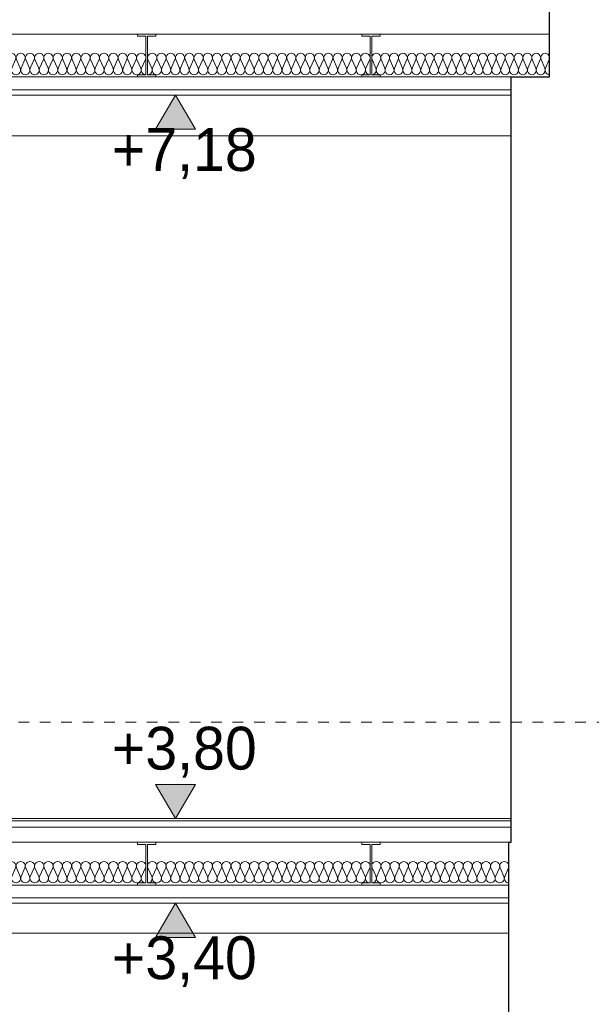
# Model space of a CAD drawing. Extents: x -396299 to -11759, y -15022 to 18278.
# Tile 66 of 205: x -232846 to -230177, y -524 to 4075. Entities that reach past the tile are written whole.
import ezdxf

# ---------------------------------------------------------------- set-up
doc = ezdxf.new("R2010")
doc.units = 0
doc.header["$MEASUREMENT"] = 0
doc.linetypes.add('Hidden Line', pattern=[100, 50, -50])
for name, color, linetype in [('Arch opisy', 7, 'Continuous'), ('Arch wymiary', 7, 'Continuous'), ('INWENT STROPY', 7, 'Continuous')]:
    doc.layers.add(name, color=color, linetype=linetype)
for name, color, linetype, lineweight, true_color in [('Arch opisy_Nr_Pióra__3', 7, 'Continuous', 20, 0xff6600), ('INWENT STROPY_Nr_Pióra__2', 7, 'Continuous', 13, 0x7f7f7f), ('INWENT STROPY_Nr_Pióra__25', 7, 'Continuous', 15, 0x40a5ff), ('Inwentaryzacja Konst._Nr_Pióra__25', 7, 'Continuous', 15, 0x40a5ff)]:
    doc.layers.add(name, color=color, linetype=linetype, lineweight=lineweight, true_color=true_color)
for name, color, linetype, lineweight in [('Arch wymiary_Nr_Pióra__21', 7, 'Continuous', 13), ('INWENT STROPY_Nr_Pióra__21', 7, 'Continuous', 13), ('INWENT.ŚCIANY_Nr_Pióra__1', 7, 'Continuous', 25)]:
    doc.layers.add(name, color=color, linetype=linetype, lineweight=lineweight)
doc.styles.add('GENERATED_STYLE_1', font='txt')

# ---------------------------------------------------------------- blocks, each defined once
blk = doc.blocks.new('Izolacja cieplna 14_7', base_point=(-233296.3, 43.2))
at = {"layer": 'INWENT STROPY_Nr_Pióra__2', "linetype": 'Continuous'}
for p, q in [((-233294.5, 113.4), (-233276.4, 73)), ((-233272.8, 73), (-233254.8, 113.4)), ((-233251.2, 113.4), (-233233.1, 73)), ((-233229.5, 73), (-233211.5, 113.4)), ((-233207.9, 113.4), (-233189.8, 73)), ((-233186.2, 73), (-233168.2, 113.4)), ((-233164.6, 113.4), (-233146.5, 73)), ((-233142.9, 73), (-233124.9, 113.4)), ((-233121.3, 113.4), (-233103.2, 73)), ((-233099.6, 73), (-233081.6, 113.4)), ((-233078, 113.4), (-233059.9, 73)), ((-233056.3, 73), (-233038.3, 113.4)), ((-233034.7, 113.4), (-233016.6, 73)), ((-233013, 73), (-232995, 113.4)), ((-232991.4, 113.4), (-232973.3, 73)), ((-232969.7, 73), (-232951.7, 113.4)), ((-232948.1, 113.4), (-232930, 73)), ((-232926.4, 73), (-232908.4, 113.4)), ((-232904.8, 113.4), (-232886.7, 73)), ((-232883.1, 73), (-232865.1, 113.4)), ((-232861.5, 113.4), (-232843.4, 73)), ((-232839.8, 73), (-232821.8, 113.4)), ((-232818.2, 113.4), (-232800.1, 73)), ((-232796.5, 73), (-232778.5, 113.4)), ((-232774.9, 113.4), (-232756.8, 73)), ((-232753.2, 73), (-232735.2, 113.4)), ((-232731.6, 113.4), (-232713.5, 73)), ((-232709.9, 73), (-232691.9, 113.4)), ((-232688.3, 113.4), (-232670.2, 73)), ((-232666.6, 73), (-232648.6, 113.4)), ((-232645, 113.4), (-232626.9, 73)), ((-232623.3, 73), (-232605.3, 113.4)), ((-232601.7, 113.4), (-232583.6, 73)), ((-232580, 73), (-232562, 113.4)), ((-232558.4, 113.4), (-232540.3, 73)), ((-232536.7, 73), (-232518.7, 113.4)), ((-232515.1, 113.4), (-232497, 73)), ((-232493.4, 73), (-232475.4, 113.4)), ((-232471.8, 113.4), (-232453.7, 73)), ((-232450.1, 73), (-232432.1, 113.4)), ((-232428.5, 113.4), (-232410.4, 73)), ((-232406.8, 73), (-232388.8, 113.4)), ((-232385.2, 113.4), (-232367.1, 73)), ((-232363.5, 73), (-232345.5, 113.4)), ((-232341.9, 113.4), (-232323.8, 73)), ((-232320.2, 73), (-232302.2, 113.4)), ((-232298.6, 113.4), (-232280.5, 73)), ((-232276.9, 73), (-232258.9, 113.4))]:
    blk.add_line(p, q, dxfattribs=at)
for centre, start_param, end_param in [((-233274.6, 121.9), 5.870392, 9.837571), ((-233231.3, 121.9), 5.870392, 9.837571), ((-233188, 121.9), 5.870392, 9.837571), ((-233144.7, 121.9), 5.870392, 9.837571), ((-233101.4, 121.9), 5.870392, 9.837571), ((-233058.1, 121.9), 5.870392, 9.837571), ((-233014.8, 121.9), 5.870392, 9.837571), ((-232971.5, 121.9), 5.870392, 9.837571), ((-232928.2, 121.9), 5.870392, 9.837571), ((-232884.9, 121.9), 5.870392, 9.837571), ((-232841.6, 121.9), 5.870392, 9.837571), ((-232798.3, 121.9), 5.870392, 9.837571), ((-232755, 121.9), 5.870392, 9.837571), ((-232711.7, 121.9), 5.870392, 9.837571), ((-232668.4, 121.9), 5.870392, 9.837571), ((-232625.1, 121.9), 5.870392, 9.837571), ((-232581.8, 121.9), 5.870392, 9.837571), ((-232538.5, 121.9), 5.870392, 9.837571), ((-232495.2, 121.9), 5.870392, 9.837571), ((-232451.9, 121.9), 5.870392, 9.837571), ((-232408.6, 121.9), 5.870392, 9.837571), ((-232365.3, 121.9), 5.870392, 9.837571), ((-232322, 121.9), 5.870392, 9.837571), ((-232278.7, 121.9), 5.870392, 9.837571), ((-233296.3, 64.4), 4.712389, 6.695979), ((-233253, 64.4), 2.7288, 6.695979), ((-233209.7, 64.4), 2.7288, 6.695979), ((-233166.4, 64.4), 2.7288, 6.695979), ((-233123.1, 64.4), 2.7288, 6.695979), ((-233079.8, 64.4), 2.7288, 6.695979), ((-233036.5, 64.4), 2.7288, 6.695979), ((-232993.2, 64.4), 2.7288, 6.695979), ((-232949.9, 64.4), 2.7288, 6.695979), ((-232906.6, 64.4), 2.7288, 6.695979), ((-232863.3, 64.4), 2.7288, 6.695979), ((-232820, 64.4), 2.7288, 6.695979), ((-232776.7, 64.4), 2.7288, 6.695979), ((-232733.4, 64.4), 2.7288, 6.695979), ((-232690.1, 64.4), 2.7288, 6.695979), ((-232646.8, 64.4), 2.7288, 6.695979), ((-232603.5, 64.4), 2.7288, 6.695979), ((-232560.2, 64.4), 2.7288, 6.695979), ((-232516.9, 64.4), 2.7288, 6.695979), ((-232473.6, 64.4), 2.7288, 6.695979), ((-232430.3, 64.4), 2.7288, 6.695979), ((-232387, 64.4), 2.7288, 6.695979), ((-232343.7, 64.4), 2.7288, 6.695979), ((-232300.4, 64.4), 2.7288, 6.695979), ((-232257.1, 64.4), 2.7288, 4.712389)]:
    blk.add_ellipse(centre, major_axis=(21.6, 0), ratio=0.982347, start_param=start_param, end_param=end_param, dxfattribs=at)
blk = doc.blocks.new('Izolacja cieplna 14_12', base_point=(-232249.1, 3818.2))
at = {"layer": 'INWENT STROPY_Nr_Pióra__2', "linetype": 'Continuous'}
for p, q in [((-232247.3, 3888.4), (-232229.2, 3848)), ((-232225.6, 3848), (-232207.6, 3888.4)), ((-232204, 3888.4), (-232185.9, 3848)), ((-232182.3, 3848), (-232164.3, 3888.4)), ((-232160.7, 3888.4), (-232142.6, 3848)), ((-232139, 3848), (-232121, 3888.4)), ((-232117.4, 3888.4), (-232099.3, 3848)), ((-232095.7, 3848), (-232077.7, 3888.4)), ((-232074.1, 3888.4), (-232056, 3848)), ((-232052.4, 3848), (-232034.4, 3888.4)), ((-232030.8, 3888.4), (-232012.7, 3848)), ((-232009.1, 3848), (-231991.1, 3888.4)), ((-231987.5, 3888.4), (-231969.4, 3848)), ((-231965.8, 3848), (-231947.8, 3888.4)), ((-231944.2, 3888.4), (-231926.1, 3848)), ((-231922.5, 3848), (-231904.5, 3888.4)), ((-231900.9, 3888.4), (-231882.8, 3848)), ((-231879.2, 3848), (-231861.2, 3888.4)), ((-231857.6, 3888.4), (-231839.5, 3848)), ((-231835.9, 3848), (-231817.9, 3888.4)), ((-231814.3, 3888.4), (-231796.2, 3848)), ((-231792.6, 3848), (-231774.6, 3888.4)), ((-231771, 3888.4), (-231752.9, 3848)), ((-231749.3, 3848), (-231731.3, 3888.4)), ((-231727.7, 3888.4), (-231709.6, 3848)), ((-231706, 3848), (-231688, 3888.4)), ((-231684.4, 3888.4), (-231666.3, 3848)), ((-231662.7, 3848), (-231644.7, 3888.4)), ((-231641.1, 3888.4), (-231623, 3848)), ((-231619.4, 3848), (-231601.4, 3888.4)), ((-231597.8, 3888.4), (-231579.7, 3848)), ((-231576.1, 3848), (-231558.1, 3888.4)), ((-231554.5, 3888.4), (-231536.4, 3848)), ((-231532.8, 3848), (-231514.8, 3888.4)), ((-231511.2, 3888.4), (-231493.1, 3848)), ((-231489.5, 3848), (-231471.5, 3888.4)), ((-231467.9, 3888.4), (-231449.8, 3848)), ((-231446.2, 3848), (-231428.2, 3888.4)), ((-231424.6, 3888.4), (-231406.5, 3848)), ((-231402.9, 3848), (-231384.9, 3888.4)), ((-231381.3, 3888.4), (-231363.2, 3848)), ((-231359.6, 3848), (-231341.6, 3888.4)), ((-231338, 3888.4), (-231319.9, 3848)), ((-231316.3, 3848), (-231298.3, 3888.4)), ((-231294.7, 3888.4), (-231276.6, 3848)), ((-231273, 3848), (-231255, 3888.4)), ((-231251.4, 3888.4), (-231233.3, 3848)), ((-231229.7, 3848), (-231211.7, 3888.4))]:
    blk.add_line(p, q, dxfattribs=at)
for centre, start_param, end_param in [((-232227.4, 3896.9), 5.870392, 9.837571), ((-232184.1, 3896.9), 5.870392, 9.837571), ((-232140.8, 3896.9), 5.870392, 9.837571), ((-232097.5, 3896.9), 5.870392, 9.837571), ((-232054.2, 3896.9), 5.870392, 9.837571), ((-232010.9, 3896.9), 5.870392, 9.837571), ((-231967.6, 3896.9), 5.870392, 9.837571), ((-231924.3, 3896.9), 5.870392, 9.837571), ((-231881, 3896.9), 5.870392, 9.837571), ((-231837.7, 3896.9), 5.870392, 9.837571), ((-231794.4, 3896.9), 5.870392, 9.837571), ((-231751.1, 3896.9), 5.870392, 9.837571), ((-231707.8, 3896.9), 5.870392, 9.837571), ((-231664.5, 3896.9), 5.870392, 9.837571), ((-231621.2, 3896.9), 5.870392, 9.837571), ((-231577.9, 3896.9), 5.870392, 9.837571), ((-231534.6, 3896.9), 5.870392, 9.837571), ((-231491.3, 3896.9), 5.870392, 9.837571), ((-231448, 3896.9), 5.870392, 9.837571), ((-231404.7, 3896.9), 5.870392, 9.837571), ((-231361.4, 3896.9), 5.870392, 9.837571), ((-231318.1, 3896.9), 5.870392, 9.837571), ((-231274.8, 3896.9), 5.870392, 9.837571), ((-231231.5, 3896.9), 5.870392, 9.837571), ((-232249.1, 3839.4), 4.712389, 6.695979), ((-232205.8, 3839.4), 2.7288, 6.695979), ((-232162.5, 3839.4), 2.7288, 6.695979), ((-232119.2, 3839.4), 2.7288, 6.695979), ((-232075.9, 3839.4), 2.7288, 6.695979), ((-232032.6, 3839.4), 2.7288, 6.695979), ((-231989.3, 3839.4), 2.7288, 6.695979), ((-231946, 3839.4), 2.7288, 6.695979), ((-231902.7, 3839.4), 2.7288, 6.695979), ((-231859.4, 3839.4), 2.7288, 6.695979), ((-231816.1, 3839.4), 2.7288, 6.695979), ((-231772.8, 3839.4), 2.7288, 6.695979), ((-231729.5, 3839.4), 2.7288, 6.695979), ((-231686.2, 3839.4), 2.7288, 6.695979), ((-231642.9, 3839.4), 2.7288, 6.695979), ((-231599.6, 3839.4), 2.7288, 6.695979), ((-231556.3, 3839.4), 2.7288, 6.695979), ((-231513, 3839.4), 2.7288, 6.695979), ((-231469.7, 3839.4), 2.7288, 6.695979), ((-231426.4, 3839.4), 2.7288, 6.695979), ((-231383.1, 3839.4), 2.7288, 6.695979), ((-231339.8, 3839.4), 2.7288, 6.695979), ((-231296.5, 3839.4), 2.7288, 6.695979), ((-231253.2, 3839.4), 2.7288, 6.695979), ((-231209.9, 3839.4), 2.7288, 4.712389)]:
    blk.add_ellipse(centre, major_axis=(21.6, 0), ratio=0.982347, start_param=start_param, end_param=end_param, dxfattribs=at)
blk = doc.blocks.new('Izolacja cieplna 14_21', base_point=(-231201.9, 3818.2))
at = {"layer": 'INWENT STROPY_Nr_Pióra__2', "linetype": 'Continuous'}
for p, q in [((-231200.1, 3888.4), (-231182.9, 3848)), ((-231179.4, 3848), (-231162.1, 3888.4)), ((-231158.6, 3888.4), (-231141.4, 3848)), ((-231137.9, 3848), (-231120.6, 3888.4)), ((-231117.1, 3888.4), (-231099.9, 3848)), ((-231096.4, 3848), (-231079.1, 3888.4)), ((-231075.6, 3888.4), (-231058.4, 3848)), ((-231054.9, 3848), (-231037.6, 3888.4)), ((-231034.1, 3888.4), (-231016.9, 3848)), ((-231013.4, 3848), (-230996.1, 3888.4)), ((-230992.6, 3888.4), (-230975.4, 3848)), ((-230971.9, 3848), (-230954.6, 3888.4)), ((-230951.1, 3888.4), (-230933.9, 3848)), ((-230930.4, 3848), (-230913.1, 3888.4)), ((-230909.6, 3888.4), (-230892.4, 3848)), ((-230888.9, 3848), (-230871.6, 3888.4)), ((-230868.1, 3888.4), (-230850.9, 3848)), ((-230847.4, 3848), (-230830.1, 3888.4)), ((-230826.6, 3888.4), (-230809.4, 3848)), ((-230805.9, 3848), (-230788.6, 3888.4)), ((-230785.1, 3888.4), (-230767.9, 3848)), ((-230764.4, 3848), (-230747.1, 3888.4)), ((-230743.6, 3888.4), (-230726.4, 3848)), ((-230722.9, 3848), (-230705.6, 3888.4)), ((-230702.1, 3888.4), (-230684.9, 3848)), ((-230681.4, 3848), (-230664.1, 3888.4)), ((-230660.6, 3888.4), (-230643.4, 3848)), ((-230639.9, 3848), (-230622.6, 3888.4)), ((-230619.1, 3888.4), (-230601.9, 3848)), ((-230598.4, 3848), (-230581.1, 3888.4)), ((-230577.6, 3888.4), (-230560.4, 3848)), ((-230556.9, 3848), (-230539.6, 3888.4)), ((-230536.1, 3888.4), (-230518.9, 3848)), ((-230515.4, 3848), (-230498.1, 3888.4)), ((-230494.6, 3888.4), (-230477.4, 3848)), ((-230473.9, 3848), (-230456.6, 3888.4)), ((-230453.1, 3888.4), (-230435.9, 3848)), ((-230432.4, 3848), (-230415.1, 3888.4)), ((-230411.6, 3888.4), (-230394.4, 3848)), ((-230390.9, 3848), (-230373.6, 3888.4))]:
    blk.add_line(p, q, dxfattribs=at)
for centre, start_param, end_param in [((-231181.1, 3896.9), 4.299595, 8.266775), ((-231139.6, 3896.9), 4.299595, 8.266775), ((-231098.1, 3896.9), 4.299595, 8.266775), ((-231056.6, 3896.9), 4.299595, 8.266775), ((-231015.1, 3896.9), 4.299595, 8.266775), ((-230973.6, 3896.9), 4.299595, 8.266775), ((-230932.1, 3896.9), 4.299595, 8.266775), ((-230890.6, 3896.9), 4.299595, 8.266775), ((-230849.1, 3896.9), 4.299595, 8.266775), ((-230807.6, 3896.9), 4.299595, 8.266775), ((-230766.1, 3896.9), 4.299595, 8.266775), ((-230724.6, 3896.9), 4.299595, 8.266775), ((-230683.1, 3896.9), 4.299595, 8.266775), ((-230641.6, 3896.9), 4.299595, 8.266775), ((-230600.1, 3896.9), 4.299595, 8.266775), ((-230558.6, 3896.9), 4.299595, 8.266775), ((-230517.1, 3896.9), 4.299595, 8.266775), ((-230475.6, 3896.9), 4.299595, 8.266775), ((-230434.1, 3896.9), 4.299595, 8.266775), ((-230392.6, 3896.9), 4.299595, 8.266775), ((-231201.9, 3839.4), 3.141593, 5.125182), ((-231160.4, 3839.4), 1.158004, 5.125183), ((-231118.9, 3839.4), 1.158004, 5.125183), ((-231077.4, 3839.4), 1.158004, 5.125183), ((-231035.9, 3839.4), 1.158004, 5.125183), ((-230994.4, 3839.4), 1.158004, 5.125183), ((-230952.9, 3839.4), 1.158004, 5.125183), ((-230911.4, 3839.4), 1.158004, 5.125183), ((-230869.9, 3839.4), 1.158004, 5.125183), ((-230828.4, 3839.4), 1.158004, 5.125183), ((-230786.9, 3839.4), 1.158004, 5.125183), ((-230745.4, 3839.4), 1.158004, 5.125183), ((-230703.9, 3839.4), 1.158004, 5.125183), ((-230662.4, 3839.4), 1.158004, 5.125183), ((-230620.9, 3839.4), 1.158004, 5.125183), ((-230579.4, 3839.4), 1.158004, 5.125183), ((-230537.9, 3839.4), 1.158004, 5.125183), ((-230496.4, 3839.4), 1.158004, 5.125183), ((-230454.9, 3839.4), 1.158004, 5.125183), ((-230413.4, 3839.4), 1.158004, 5.125183), ((-230371.9, 3839.4), 1.158004, 3.141593)]:
    blk.add_ellipse(centre, major_axis=(0, 21.3), ratio=0.975653, start_param=start_param, end_param=end_param, dxfattribs=at)
blk = doc.blocks.new('Izolacja cieplna 14_85', base_point=(-233296.3, 3818.2))
at = {"layer": 'INWENT STROPY_Nr_Pióra__2', "linetype": 'Continuous'}
for p, q in [((-233294.5, 3888.4), (-233276.4, 3848)), ((-233272.8, 3848), (-233254.8, 3888.4)), ((-233251.2, 3888.4), (-233233.1, 3848)), ((-233229.5, 3848), (-233211.5, 3888.4)), ((-233207.9, 3888.4), (-233189.8, 3848)), ((-233186.2, 3848), (-233168.2, 3888.4)), ((-233164.6, 3888.4), (-233146.5, 3848)), ((-233142.9, 3848), (-233124.9, 3888.4)), ((-233121.3, 3888.4), (-233103.2, 3848)), ((-233099.6, 3848), (-233081.6, 3888.4)), ((-233078, 3888.4), (-233059.9, 3848)), ((-233056.3, 3848), (-233038.3, 3888.4)), ((-233034.7, 3888.4), (-233016.6, 3848)), ((-233013, 3848), (-232995, 3888.4)), ((-232991.4, 3888.4), (-232973.3, 3848)), ((-232969.7, 3848), (-232951.7, 3888.4)), ((-232948.1, 3888.4), (-232930, 3848)), ((-232926.4, 3848), (-232908.4, 3888.4)), ((-232904.8, 3888.4), (-232886.7, 3848)), ((-232883.1, 3848), (-232865.1, 3888.4)), ((-232861.5, 3888.4), (-232843.4, 3848)), ((-232839.8, 3848), (-232821.8, 3888.4)), ((-232818.2, 3888.4), (-232800.1, 3848)), ((-232796.5, 3848), (-232778.5, 3888.4)), ((-232774.9, 3888.4), (-232756.8, 3848)), ((-232753.2, 3848), (-232735.2, 3888.4)), ((-232731.6, 3888.4), (-232713.5, 3848)), ((-232709.9, 3848), (-232691.9, 3888.4)), ((-232688.3, 3888.4), (-232670.2, 3848)), ((-232666.6, 3848), (-232648.6, 3888.4)), ((-232645, 3888.4), (-232626.9, 3848)), ((-232623.3, 3848), (-232605.3, 3888.4)), ((-232601.7, 3888.4), (-232583.6, 3848)), ((-232580, 3848), (-232562, 3888.4)), ((-232558.4, 3888.4), (-232540.3, 3848)), ((-232536.7, 3848), (-232518.7, 3888.4)), ((-232515.1, 3888.4), (-232497, 3848)), ((-232493.4, 3848), (-232475.4, 3888.4)), ((-232471.8, 3888.4), (-232453.7, 3848)), ((-232450.1, 3848), (-232432.1, 3888.4)), ((-232428.5, 3888.4), (-232410.4, 3848)), ((-232406.8, 3848), (-232388.8, 3888.4)), ((-232385.2, 3888.4), (-232367.1, 3848)), ((-232363.5, 3848), (-232345.5, 3888.4)), ((-232341.9, 3888.4), (-232323.8, 3848)), ((-232320.2, 3848), (-232302.2, 3888.4)), ((-232298.6, 3888.4), (-232280.5, 3848)), ((-232276.9, 3848), (-232258.9, 3888.4))]:
    blk.add_line(p, q, dxfattribs=at)
for centre, start_param, end_param in [((-233274.6, 3896.9), 5.870392, 9.837571), ((-233231.3, 3896.9), 5.870392, 9.837571), ((-233188, 3896.9), 5.870392, 9.837571), ((-233144.7, 3896.9), 5.870392, 9.837571), ((-233101.4, 3896.9), 5.870392, 9.837571), ((-233058.1, 3896.9), 5.870392, 9.837571), ((-233014.8, 3896.9), 5.870392, 9.837571), ((-232971.5, 3896.9), 5.870392, 9.837571), ((-232928.2, 3896.9), 5.870392, 9.837571), ((-232884.9, 3896.9), 5.870392, 9.837571), ((-232841.6, 3896.9), 5.870392, 9.837571), ((-232798.3, 3896.9), 5.870392, 9.837571), ((-232755, 3896.9), 5.870392, 9.837571), ((-232711.7, 3896.9), 5.870392, 9.837571), ((-232668.4, 3896.9), 5.870392, 9.837571), ((-232625.1, 3896.9), 5.870392, 9.837571), ((-232581.8, 3896.9), 5.870392, 9.837571), ((-232538.5, 3896.9), 5.870392, 9.837571), ((-232495.2, 3896.9), 5.870392, 9.837571), ((-232451.9, 3896.9), 5.870392, 9.837571), ((-232408.6, 3896.9), 5.870392, 9.837571), ((-232365.3, 3896.9), 5.870392, 9.837571), ((-232322, 3896.9), 5.870392, 9.837571), ((-232278.7, 3896.9), 5.870392, 9.837571), ((-233296.3, 3839.4), 4.712389, 6.695979), ((-233253, 3839.4), 2.7288, 6.695979), ((-233209.7, 3839.4), 2.7288, 6.695979), ((-233166.4, 3839.4), 2.7288, 6.695979), ((-233123.1, 3839.4), 2.7288, 6.695979), ((-233079.8, 3839.4), 2.7288, 6.695979), ((-233036.5, 3839.4), 2.7288, 6.695979), ((-232993.2, 3839.4), 2.7288, 6.695979), ((-232949.9, 3839.4), 2.7288, 6.695979), ((-232906.6, 3839.4), 2.7288, 6.695979), ((-232863.3, 3839.4), 2.7288, 6.695979), ((-232820, 3839.4), 2.7288, 6.695979), ((-232776.7, 3839.4), 2.7288, 6.695979), ((-232733.4, 3839.4), 2.7288, 6.695979), ((-232690.1, 3839.4), 2.7288, 6.695979), ((-232646.8, 3839.4), 2.7288, 6.695979), ((-232603.5, 3839.4), 2.7288, 6.695979), ((-232560.2, 3839.4), 2.7288, 6.695979), ((-232516.9, 3839.4), 2.7288, 6.695979), ((-232473.6, 3839.4), 2.7288, 6.695979), ((-232430.3, 3839.4), 2.7288, 6.695979), ((-232387, 3839.4), 2.7288, 6.695979), ((-232343.7, 3839.4), 2.7288, 6.695979), ((-232300.4, 3839.4), 2.7288, 6.695979), ((-232257.1, 3839.4), 2.7288, 4.712389)]:
    blk.add_ellipse(centre, major_axis=(21.6, 0), ratio=0.982347, start_param=start_param, end_param=end_param, dxfattribs=at)
blk = doc.blocks.new('Izolacja cieplna 14_91', base_point=(-232249.1, 43.2))
at = {"layer": 'INWENT STROPY_Nr_Pióra__2', "linetype": 'Continuous'}
for p, q in [((-232247.3, 113.4), (-232229.2, 73)), ((-232225.6, 73), (-232207.6, 113.4)), ((-232204, 113.4), (-232185.9, 73)), ((-232182.3, 73), (-232164.3, 113.4)), ((-232160.7, 113.4), (-232142.6, 73)), ((-232139, 73), (-232121, 113.4)), ((-232117.4, 113.4), (-232099.3, 73)), ((-232095.7, 73), (-232077.7, 113.4)), ((-232074.1, 113.4), (-232056, 73)), ((-232052.4, 73), (-232034.4, 113.4)), ((-232030.8, 113.4), (-232012.7, 73)), ((-232009.1, 73), (-231991.1, 113.4)), ((-231987.5, 113.4), (-231969.4, 73)), ((-231965.8, 73), (-231947.8, 113.4)), ((-231944.2, 113.4), (-231926.1, 73)), ((-231922.5, 73), (-231904.5, 113.4)), ((-231900.9, 113.4), (-231882.8, 73)), ((-231879.2, 73), (-231861.2, 113.4)), ((-231857.6, 113.4), (-231839.5, 73)), ((-231835.9, 73), (-231817.9, 113.4)), ((-231814.3, 113.4), (-231796.2, 73)), ((-231792.6, 73), (-231774.6, 113.4)), ((-231771, 113.4), (-231752.9, 73)), ((-231749.3, 73), (-231731.3, 113.4)), ((-231727.7, 113.4), (-231709.6, 73)), ((-231706, 73), (-231688, 113.4)), ((-231684.4, 113.4), (-231666.3, 73)), ((-231662.7, 73), (-231644.7, 113.4)), ((-231641.1, 113.4), (-231623, 73)), ((-231619.4, 73), (-231601.4, 113.4)), ((-231597.8, 113.4), (-231579.7, 73)), ((-231576.1, 73), (-231558.1, 113.4)), ((-231554.5, 113.4), (-231536.4, 73)), ((-231532.8, 73), (-231514.8, 113.4)), ((-231511.2, 113.4), (-231493.1, 73)), ((-231489.5, 73), (-231471.5, 113.4)), ((-231467.9, 113.4), (-231449.8, 73)), ((-231446.2, 73), (-231428.2, 113.4)), ((-231424.6, 113.4), (-231406.5, 73)), ((-231402.9, 73), (-231384.9, 113.4)), ((-231381.3, 113.4), (-231363.2, 73)), ((-231359.6, 73), (-231341.6, 113.4)), ((-231338, 113.4), (-231319.9, 73)), ((-231316.3, 73), (-231298.3, 113.4)), ((-231294.7, 113.4), (-231276.6, 73)), ((-231273, 73), (-231255, 113.4)), ((-231251.4, 113.4), (-231233.3, 73)), ((-231229.7, 73), (-231211.7, 113.4))]:
    blk.add_line(p, q, dxfattribs=at)
for centre, start_param, end_param in [((-232227.4, 121.9), 5.870392, 9.837571), ((-232184.1, 121.9), 5.870392, 9.837571), ((-232140.8, 121.9), 5.870392, 9.837571), ((-232097.5, 121.9), 5.870392, 9.837571), ((-232054.2, 121.9), 5.870392, 9.837571), ((-232010.9, 121.9), 5.870392, 9.837571), ((-231967.6, 121.9), 5.870392, 9.837571), ((-231924.3, 121.9), 5.870392, 9.837571), ((-231881, 121.9), 5.870392, 9.837571), ((-231837.7, 121.9), 5.870392, 9.837571), ((-231794.4, 121.9), 5.870392, 9.837571), ((-231751.1, 121.9), 5.870392, 9.837571), ((-231707.8, 121.9), 5.870392, 9.837571), ((-231664.5, 121.9), 5.870392, 9.837571), ((-231621.2, 121.9), 5.870392, 9.837571), ((-231577.9, 121.9), 5.870392, 9.837571), ((-231534.6, 121.9), 5.870392, 9.837571), ((-231491.3, 121.9), 5.870392, 9.837571), ((-231448, 121.9), 5.870392, 9.837571), ((-231404.7, 121.9), 5.870392, 9.837571), ((-231361.4, 121.9), 5.870392, 9.837571), ((-231318.1, 121.9), 5.870392, 9.837571), ((-231274.8, 121.9), 5.870392, 9.837571), ((-231231.5, 121.9), 5.870392, 9.837571), ((-232249.1, 64.4), 4.712389, 6.695979), ((-232205.8, 64.4), 2.7288, 6.695979), ((-232162.5, 64.4), 2.7288, 6.695979), ((-232119.2, 64.4), 2.7288, 6.695979), ((-232075.9, 64.4), 2.7288, 6.695979), ((-232032.6, 64.4), 2.7288, 6.695979), ((-231989.3, 64.4), 2.7288, 6.695979), ((-231946, 64.4), 2.7288, 6.695979), ((-231902.7, 64.4), 2.7288, 6.695979), ((-231859.4, 64.4), 2.7288, 6.695979), ((-231816.1, 64.4), 2.7288, 6.695979), ((-231772.8, 64.4), 2.7288, 6.695979), ((-231729.5, 64.4), 2.7288, 6.695979), ((-231686.2, 64.4), 2.7288, 6.695979), ((-231642.9, 64.4), 2.7288, 6.695979), ((-231599.6, 64.4), 2.7288, 6.695979), ((-231556.3, 64.4), 2.7288, 6.695979), ((-231513, 64.4), 2.7288, 6.695979), ((-231469.7, 64.4), 2.7288, 6.695979), ((-231426.4, 64.4), 2.7288, 6.695979), ((-231383.1, 64.4), 2.7288, 6.695979), ((-231339.8, 64.4), 2.7288, 6.695979), ((-231296.5, 64.4), 2.7288, 6.695979), ((-231253.2, 64.4), 2.7288, 6.695979), ((-231209.9, 64.4), 2.7288, 4.712389)]:
    blk.add_ellipse(centre, major_axis=(21.6, 0), ratio=0.982347, start_param=start_param, end_param=end_param, dxfattribs=at)
blk = doc.blocks.new('Izolacja cieplna 14_95', base_point=(-231201.9, 43.2))
at = {"layer": 'INWENT STROPY_Nr_Pióra__2', "linetype": 'Continuous'}
for p, q in [((-231200.1, 113.4), (-231182.3, 73)), ((-231178.8, 73), (-231161, 113.4)), ((-231157.4, 113.4), (-231139.7, 73)), ((-231136.1, 73), (-231118.3, 113.4)), ((-231114.8, 113.4), (-231097, 73)), ((-231093.4, 73), (-231075.7, 113.4)), ((-231072.1, 113.4), (-231054.3, 73)), ((-231050.8, 73), (-231033, 113.4)), ((-231029.4, 113.4), (-231011.7, 73)), ((-231008.1, 73), (-230990.3, 113.4)), ((-230986.8, 113.4), (-230969, 73)), ((-230965.4, 73), (-230947.7, 113.4)), ((-230944.1, 113.4), (-230926.3, 73)), ((-230922.8, 73), (-230905, 113.4)), ((-230901.4, 113.4), (-230883.7, 73)), ((-230880.1, 73), (-230862.3, 113.4)), ((-230858.8, 113.4), (-230841, 73)), ((-230837.4, 73), (-230819.7, 113.4)), ((-230816.1, 113.4), (-230798.3, 73)), ((-230794.8, 73), (-230777, 113.4)), ((-230773.4, 113.4), (-230755.7, 73)), ((-230752.1, 73), (-230734.3, 113.4)), ((-230730.8, 113.4), (-230713, 73)), ((-230709.4, 73), (-230691.7, 113.4)), ((-230688.1, 113.4), (-230670.3, 73)), ((-230666.8, 73), (-230649, 113.4)), ((-230645.4, 113.4), (-230627.7, 73)), ((-230624.1, 73), (-230606.3, 113.4)), ((-230602.8, 113.4), (-230585, 73)), ((-230581.4, 73), (-230563.7, 113.4))]:
    blk.add_line(p, q, dxfattribs=at)
for centre, start_param, end_param in [((-231180.5, 121.9), 5.870392, 9.837571), ((-231137.9, 121.9), 5.870392, 9.837571), ((-231095.2, 121.9), 5.870392, 9.837571), ((-231052.5, 121.9), 5.870392, 9.837571), ((-231009.9, 121.9), 5.870392, 9.837571), ((-230967.2, 121.9), 5.870392, 9.837571), ((-230924.5, 121.9), 5.870392, 9.837571), ((-230881.9, 121.9), 5.870392, 9.837571), ((-230839.2, 121.9), 5.870392, 9.837571), ((-230796.5, 121.9), 5.870392, 9.837571), ((-230753.9, 121.9), 5.870392, 9.837571), ((-230711.2, 121.9), 5.870392, 9.837571), ((-230668.5, 121.9), 5.870392, 9.837571), ((-230625.9, 121.9), 5.870392, 9.837571), ((-230583.2, 121.9), 5.870392, 9.837571), ((-231201.9, 64.4), 4.712389, 6.695979), ((-231159.2, 64.4), 2.7288, 6.695979), ((-231116.5, 64.4), 2.7288, 6.695979), ((-231073.9, 64.4), 2.7288, 6.695979), ((-231031.2, 64.4), 2.7288, 6.695979), ((-230988.5, 64.4), 2.7288, 6.695979), ((-230945.9, 64.4), 2.7288, 6.695979), ((-230903.2, 64.4), 2.7288, 6.695979), ((-230860.5, 64.4), 2.7288, 6.695979), ((-230817.9, 64.4), 2.7288, 6.695979), ((-230775.2, 64.4), 2.7288, 6.695979), ((-230732.5, 64.4), 2.7288, 6.695979), ((-230689.9, 64.4), 2.7288, 6.695979), ((-230647.2, 64.4), 2.7288, 6.695979), ((-230604.5, 64.4), 2.7288, 6.695979), ((-230561.9, 64.4), 2.7288, 4.712389)]:
    blk.add_ellipse(centre, major_axis=(21.3, 0), ratio=0.996929, start_param=start_param, end_param=end_param, dxfattribs=at)
blk = doc.blocks.new('Linia_161', base_point=(-237351.9, 793.2))
at = {"layer": 'Arch opisy_Nr_Pióra__3', "linetype": 'Hidden Line'}
blk.add_line((-237351.9, 793.2), (-223451.9, 793.2), dxfattribs=at)
blk = doc.blocks.new('Wymiary_18', base_point=(-232118.4, 343.2))
at = {"layer": 'Arch wymiary_Nr_Pióra__21', "linetype": 'Continuous'}
blk.add_hatch(color=256, dxfattribs=at).paths.add_polyline_path([(-232118.4, 343.2), (-232211.2, 503.2), (-232025.6, 503.2)], flags=0)
for p, q in [((-232118.4, 343.2), (-232211.2, 503.2)), ((-232211.2, 503.2), (-232025.6, 503.2)), ((-232025.6, 503.2), (-232118.4, 343.2)), ((-232118.4, 343.2), (-232238.4, 343.2)), ((-232118.4, 343.2), (-231998.4, 343.2))]:
    blk.add_line(p, q, dxfattribs=at)
at = {"layer": 'Arch wymiary_Nr_Pióra__21', "insert": (-232415.8, 535.2), "char_height": 200, "attachment_point": 7, "style": 'GENERATED_STYLE_1'}
blk.add_mtext('{+3,80}', dxfattribs=at)
blk = doc.blocks.new('Wymiary_33', base_point=(-232118.4, 3723.2))
at = {"layer": 'Arch wymiary_Nr_Pióra__21', "linetype": 'Continuous'}
blk.add_hatch(color=256, dxfattribs=at).paths.add_polyline_path([(-232118.4, 3723.2), (-232211.2, 3563.2), (-232025.6, 3563.2)], flags=0)
for p, q in [((-232118.4, 3723.2), (-232238.4, 3723.2)), ((-232118.4, 3723.2), (-232211.2, 3563.2)), ((-232118.4, 3723.2), (-231998.4, 3723.2)), ((-232025.6, 3563.2), (-232118.4, 3723.2)), ((-232211.2, 3563.2), (-232025.6, 3563.2))]:
    blk.add_line(p, q, dxfattribs=at)
at = {"layer": 'Arch wymiary_Nr_Pióra__21', "insert": (-232415.8, 3331.2), "char_height": 200, "attachment_point": 7, "style": 'GENERATED_STYLE_1'}
blk.add_mtext('{+7,18}', dxfattribs=at)
blk = doc.blocks.new('Wymiary_34', base_point=(-232118.4, -51.8))
at = {"layer": 'Arch wymiary_Nr_Pióra__21', "linetype": 'Continuous'}
blk.add_hatch(color=256, dxfattribs=at).paths.add_polyline_path([(-232118.4, -51.8), (-232211.2, -211.8), (-232025.6, -211.8)], flags=0)
for p, q in [((-232118.4, -51.8), (-232238.4, -51.8)), ((-232118.4, -51.8), (-232211.2, -211.8)), ((-232118.4, -51.8), (-231998.4, -51.8)), ((-232025.6, -211.8), (-232118.4, -51.8)), ((-232211.2, -211.8), (-232025.6, -211.8))]:
    blk.add_line(p, q, dxfattribs=at)
at = {"layer": 'Arch wymiary_Nr_Pióra__21', "insert": (-232415.8, -443.8), "char_height": 200, "attachment_point": 7, "style": 'GENERATED_STYLE_1'}
blk.add_mtext('{+3,40}', dxfattribs=at)

msp = doc.modelspace()

# ---------------------------------------------------------------- linework, layer by layer
at = {"layer": 'INWENT STROPY_Nr_Pióra__2', "linetype": 'Continuous'}
for p, q in [((-236481.9, 3533.2), (-230551.9, 3533.2)), ((-236511.9, -191.8), (-230561.9, -191.8))]:
    msp.add_line(p, q, dxfattribs=at)
at = {"layer": 'INWENT STROPY_Nr_Pióra__21', "linetype": 'Continuous'}
for p, q in [((-230551.9, 3748.2), (-236481.9, 3748.2)), ((-230551.9, 3723.2), (-236481.9, 3723.2)), ((-230551.9, 343.2), (-236481.9, 343.2)), ((-230551.9, 333.2), (-236481.9, 333.2)), ((-230551.9, 303.2), (-236481.9, 303.2)), ((-230561.9, -26.8), (-236511.9, -26.8)), ((-230561.9, -51.8), (-236511.9, -51.8))]:
    msp.add_line(p, q, dxfattribs=at)
at = {"layer": 'INWENT STROPY_Nr_Pióra__25', "linetype": 'Continuous'}
for p, q in [((-232295.6, 3998.2), (-232295.6, 4008.2)), ((-232210.6, 4008.2), (-232295.6, 4008.2)), ((-232210.6, 3998.2), (-232210.6, 4008.2)), ((-231248.4, 3998.2), (-231248.4, 4008.2)), ((-231163.4, 4008.2), (-231248.4, 4008.2)), ((-231163.4, 3998.2), (-231163.4, 4008.2)), ((-232257.1, 3998.2), (-232295.6, 3998.2)), ((-232257.1, 3818.2), (-232257.1, 3998.2)), ((-232249.1, 3818.2), (-232249.1, 3998.2)), ((-232210.6, 3998.2), (-232249.1, 3998.2)), ((-231209.9, 3998.2), (-231248.4, 3998.2)), ((-231209.9, 3818.2), (-231209.9, 3998.2)), ((-231201.9, 3818.2), (-231201.9, 3998.2)), ((-231163.4, 3998.2), (-231201.9, 3998.2)), ((-232295.6, 3808.2), (-232295.6, 3818.2)), ((-232257.1, 3818.2), (-232295.6, 3818.2)), ((-232210.6, 3818.2), (-232249.1, 3818.2)), ((-232210.6, 3818.2), (-232210.6, 3808.2)), ((-231209.9, 3818.2), (-231248.4, 3818.2)), ((-231248.4, 3808.2), (-231248.4, 3818.2)), ((-231163.4, 3818.2), (-231201.9, 3818.2)), ((-231163.4, 3818.2), (-231163.4, 3808.2)), ((-232210.6, 3808.2), (-232295.6, 3808.2)), ((-231163.4, 3808.2), (-231248.4, 3808.2)), ((-232210.6, 233.2), (-232295.6, 233.2)), ((-232295.6, 223.2), (-232295.6, 233.2)), ((-232210.6, 223.2), (-232210.6, 233.2)), ((-231248.4, 223.2), (-231248.4, 233.2)), ((-231163.4, 233.2), (-231248.4, 233.2)), ((-231163.4, 223.2), (-231163.4, 233.2)), ((-232257.1, 223.2), (-232295.6, 223.2)), ((-232257.1, 43.2), (-232257.1, 223.2)), ((-232210.6, 223.2), (-232249.1, 223.2)), ((-232249.1, 43.2), (-232249.1, 223.2)), ((-231209.9, 223.2), (-231248.4, 223.2)), ((-231209.9, 43.2), (-231209.9, 223.2)), ((-231201.9, 43.2), (-231201.9, 223.2)), ((-231163.4, 223.2), (-231201.9, 223.2)), ((-232295.6, 33.2), (-232295.6, 43.2)), ((-232257.1, 43.2), (-232295.6, 43.2)), ((-232210.6, 33.2), (-232295.6, 33.2)), ((-232210.6, 43.2), (-232249.1, 43.2)), ((-232210.6, 43.2), (-232210.6, 33.2)), ((-231209.9, 43.2), (-231248.4, 43.2)), ((-231248.4, 33.2), (-231248.4, 43.2)), ((-231163.4, 33.2), (-231248.4, 33.2)), ((-231163.4, 43.2), (-231201.9, 43.2)), ((-231163.4, 43.2), (-231163.4, 33.2))]:
    msp.add_line(p, q, dxfattribs=at)
at = {"layer": 'INWENT.ŚCIANY_Nr_Pióra__1', "linetype": 'Continuous'}
for p, q in [((-230371.9, 3808.2), (-230371.9, 7543.2)), ((-230551.9, 3808.2), (-230371.9, 3808.2)), ((-230551.9, 233.2), (-230551.9, 3808.2)), ((-230561.9, -3701.8), (-230561.9, 233.2)), ((-230561.9, 233.2), (-230551.9, 233.2))]:
    msp.add_line(p, q, dxfattribs=at)
at = {"layer": 'Inwentaryzacja Konst._Nr_Pióra__25', "linetype": 'Continuous'}
for p, q in [((-230371.9, 4008.2), (-236651.9, 4008.2)), ((-230551.9, 3808.2), (-236661.9, 3808.2)), ((-230561.9, 233.2), (-236511.9, 233.2)), ((-230561.9, 33.2), (-236511.9, 33.2))]:
    msp.add_line(p, q, dxfattribs=at)

# ---------------------------------------------------------------- block references
at = {"layer": 'Arch opisy', "color": 30, "linetype": 'Hidden Line', "lineweight": 20, "true_color": 0xff6600}
msp.add_blockref('Linia_161', (-237351.9, 793.2), dxfattribs=at)
at = {"layer": 'Arch wymiary', "linetype": 'Continuous'}
for name, p in [('Wymiary_33', (-232118.4, 3723.2)), ('Wymiary_18', (-232118.4, 343.2)), ('Wymiary_34', (-232118.4, -51.8))]:
    msp.add_blockref(name, p, dxfattribs=at)
at = {"layer": 'INWENT STROPY', "color": 104, "linetype": 'Continuous', "lineweight": 20, "true_color": 0x029e21}
for name, p in [('Izolacja cieplna 14_85', (-233296.3, 3818.2)), ('Izolacja cieplna 14_12', (-232249.1, 3818.2)), ('Izolacja cieplna 14_21', (-231201.9, 3818.2)), ('Izolacja cieplna 14_7', (-233296.3, 43.2)), ('Izolacja cieplna 14_91', (-232249.1, 43.2)), ('Izolacja cieplna 14_95', (-231201.9, 43.2))]:
    msp.add_blockref(name, p, dxfattribs=at)

doc.saveas('drawing.dxf')
